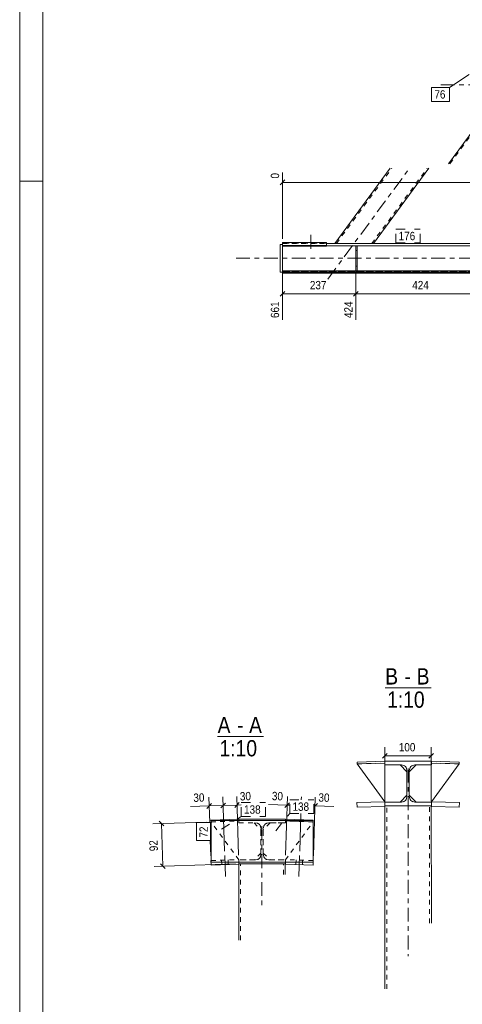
# Model space of a CAD drawing. Header units: millimetres. Extents: x 0 to 914, y 0 to 610.
# Tile 2 of 12: x 0 to 95, y 120 to 332. Entities that reach past the tile are written whole.
import ezdxf

# ---------------------------------------------------------------- set-up
doc = ezdxf.new("R2010")
doc.units = ezdxf.units.MM
for name, pattern in [('XKITLINE00', [0]), ('XKITLINE01', [4, 1, -1, 1, -1]), ('XKITLINE02', [4, 2, -2]), ('XKITLINE03', [6, 3, -1, 1, -1])]:
    doc.linetypes.add(name, pattern=pattern)
for name, color, linetype, lineweight in [('Arkusz rysunku', 3, 'Continuous', 0), ('Element', 2, 'Continuous', 0), ('Inny typ obiektu', 7, 'Continuous', 0), ('Wymiar', 4, 'Continuous', 0), ('Znak elementu', 2, 'Continuous', 0), ('Śruba', 3, 'Continuous', 0)]:
    doc.layers.add(name, color=color, linetype=linetype, lineweight=lineweight)
doc.styles.add('ARIAL', font='ARIAL.TTF')

msp = doc.modelspace()

# ---------------------------------------------------------------- linework, layer by layer
at = {"layer": 'Arkusz rysunku', "linetype": 'XKITLINE00', "lineweight": 0}
for p, q in [((0, 610), (0, 0)), ((5, 605), (5, 5)), ((5, 297), (0, 297))]:
    msp.add_line(p, q, dxfattribs=at)
at = {"layer": 'Element', "linetype": 'XKITLINE03', "lineweight": 0}
for p, q in [((90.62, 317.78), (820.1, 317.78)), ((66.29, 275.88), (83.9, 299.78)), ((46.56, 280.4), (864.16, 280.4)), ((83.59, 170.5), (83.6, 130.08)), ((83.61, 167.25), (83.61, 167.25)), ((52.15, 158.03), (52.15, 140.57)), ((52.18, 154.78), (52.18, 154.78))]:
    msp.add_line(p, q, dxfattribs=at)
at = {"layer": 'Element', "linetype": 'XKITLINE00', "lineweight": 0}
for p, q in [((92.27, 300.78), (102.34, 314.44)), ((67.84, 283.6), (79.76, 299.78)), ((76.12, 283.6), (88.04, 299.78)), ((56.03, 277.4), (56.03, 283.4)), ((56.03, 283.4), (56.56, 283.4)), ((66.03, 283.81), (56.56, 283.81)), ((56.56, 283.14), (56.56, 283.81)), ((56.56, 283.14), (66.03, 283.14)), ((56.56, 277.53), (56.56, 283.14)), ((56.56, 283.02), (66.03, 283.02)), ((66.03, 283.02), (66.03, 283.81)), ((66.03, 283.6), (68.39, 283.6)), ((455.23, 283.06), (66.03, 283.06)), ((68.39, 283.6), (75.56, 283.6)), ((72.37, 283.06), (72.63, 283.06)), ((72.37, 277.59), (72.37, 283.06)), ((72.63, 277.59), (72.63, 283.06)), ((455.23, 283.6), (75.56, 283.6)), ((56.56, 277.4), (56.03, 277.4)), ((56.56, 277.73), (72.37, 277.73)), ((854.16, 277.59), (56.56, 277.59)), ((56.56, 277.59), (56.56, 277.2)), ((56.56, 277.32), (854.16, 277.32)), ((854.16, 277.2), (56.56, 277.2)), ((56.56, 277.2), (854.16, 277.2)), ((72.37, 277.59), (72.63, 277.59)), ((148.21, 277.73), (72.63, 277.73)), ((72.6, 171.87), (78.6, 172.05)), ((72.6, 171.87), (78.6, 172.05)), ((72.62, 171.47), (72.6, 171.87)), ((72.62, 171.47), (72.6, 171.87)), ((78.6, 172.05), (78.61, 171.65)), ((78.6, 172.05), (78.61, 171.65)), ((78.61, 171.25), (78.61, 172.05)), ((78.61, 172.05), (88.61, 172.05)), ((78.61, 171.25), (78.61, 172.05)), ((78.61, 172.05), (88.61, 172.05)), ((88.61, 172.05), (88.61, 171.25)), ((88.61, 172.05), (88.61, 171.25)), ((88.61, 171.65), (88.63, 172.05)), ((88.61, 171.65), (88.63, 172.05)), ((88.63, 172.05), (94.62, 171.87)), ((88.63, 172.05), (94.62, 171.87)), ((94.62, 171.87), (94.61, 171.47)), ((94.62, 171.87), (94.61, 171.47)), ((78.61, 171.65), (72.62, 171.47)), ((78.61, 171.65), (72.62, 171.47)), ((78.56, 163.32), (72.62, 171.47)), ((78.61, 171.25), (82.16, 171.25)), ((78.61, 171.25), (82.16, 171.25)), ((81.86, 171.25), (83.36, 169.75)), ((82.16, 171.25), (82.62, 171.16)), ((82.16, 171.25), (82.62, 171.16)), ((83.27, 170.51), (83.36, 170.05)), ((83.27, 170.51), (83.36, 170.05)), ((83.36, 164.45), (83.36, 170.05)), ((83.36, 164.45), (83.36, 170.05)), ((85.36, 171.25), (83.86, 169.75)), ((83.86, 170.05), (83.96, 170.51)), ((83.86, 170.05), (83.96, 170.51)), ((83.86, 164.45), (83.86, 170.05)), ((83.86, 164.45), (83.86, 170.05)), ((84.61, 171.16), (85.06, 171.25)), ((84.61, 171.16), (85.06, 171.25)), ((88.61, 171.25), (85.06, 171.25)), ((88.61, 171.25), (85.06, 171.25)), ((94.61, 171.47), (88.61, 171.65)), ((94.61, 171.47), (88.61, 171.65)), ((88.66, 163.32), (94.61, 171.47)), ((83.36, 164.75), (81.86, 163.25)), ((82.62, 163.35), (82.16, 163.25)), ((82.62, 163.35), (82.16, 163.25)), ((83.36, 164.45), (83.27, 163.99)), ((83.36, 164.45), (83.27, 163.99)), ((83.86, 164.75), (85.36, 163.25)), ((83.96, 163.99), (83.86, 164.45)), ((83.96, 163.99), (83.86, 164.45)), ((85.06, 163.25), (84.61, 163.35)), ((85.06, 163.25), (84.61, 163.35)), ((72.59, 163.13), (78.59, 163.32)), ((72.59, 163.13), (78.59, 163.32)), ((72.62, 162.13), (72.59, 163.13)), ((72.59, 163.13), (72.62, 162.13)), ((78.62, 162.32), (72.62, 162.13)), ((72.62, 162.13), (78.62, 162.32)), ((78.59, 163.32), (78.62, 162.32)), ((78.62, 162.32), (78.59, 163.32)), ((78.61, 163.25), (78.59, 163.29)), ((78.59, 162.32), (78.6, 123.01)), ((78.61, 162.45), (78.61, 163.25)), ((78.61, 163.25), (82.16, 163.25)), ((78.61, 162.45), (78.61, 163.25)), ((78.61, 163.25), (82.16, 163.25)), ((78.61, 162.45), (78.61, 162.45)), ((88.61, 162.45), (78.61, 162.45)), ((88.61, 162.45), (78.61, 162.45)), ((85.06, 163.25), (88.61, 163.25)), ((85.06, 163.25), (88.61, 163.25)), ((88.6, 137.16), (88.59, 162.45)), ((88.61, 162.32), (88.64, 163.32)), ((88.61, 162.32), (88.64, 163.32)), ((88.61, 163.25), (88.64, 163.29)), ((88.61, 163.25), (88.61, 162.45)), ((88.61, 163.25), (88.61, 162.45)), ((94.61, 162.13), (88.61, 162.32)), ((88.61, 162.32), (94.61, 162.13)), ((88.64, 163.32), (94.64, 163.13)), ((88.64, 163.32), (94.64, 163.13)), ((94.64, 163.13), (94.61, 162.13)), ((94.61, 162.13), (94.64, 163.13)), ((47.16, 159.58), (41.17, 159.39)), ((41.18, 159.07), (41.17, 159.39)), ((63.18, 159.28), (41.18, 159.28)), ((41.18, 159.28), (41.18, 150.28)), ((47.17, 159.28), (47.16, 159.58)), ((57.18, 159.58), (47.18, 159.58)), ((47.18, 159.58), (47.18, 159.28)), ((57.18, 159.58), (57.18, 159.28)), ((57.18, 159.28), (57.19, 159.58)), ((63.19, 159.39), (57.19, 159.58)), ((63.18, 159.07), (63.19, 159.39)), ((63.18, 159.28), (63.18, 150.28)), ((41.15, 150.66), (41.18, 150.66)), ((41.18, 149.66), (41.15, 150.66)), ((63.2, 150.66), (63.17, 149.66)), ((63.2, 150.66), (63.18, 150.66)), ((41.18, 150.28), (63.18, 150.28)), ((41.18, 149.66), (47.18, 149.85)), ((47.15, 149.85), (47.15, 133.49)), ((47.17, 150.28), (47.18, 149.85)), ((47.18, 150.28), (47.18, 149.98)), ((47.18, 149.98), (47.18, 149.98)), ((47.18, 149.98), (57.18, 149.98)), ((57.15, 147.64), (57.15, 149.98)), ((57.19, 150.28), (57.17, 149.85)), ((63.17, 149.66), (57.17, 149.85)), ((57.18, 150.28), (57.18, 149.98))]:
    msp.add_line(p, q, dxfattribs=at)
at = {"layer": 'Element', "linetype": 'XKITLINE01', "lineweight": 0}
for p, q in [((92.61, 300.78), (102.68, 314.44)), ((68.17, 283.6), (80.09, 299.78)), ((75.79, 283.6), (87.71, 299.78)), ((56.56, 283.81), (56.56, 283.02)), ((66.03, 283.81), (56.56, 283.81)), ((56.56, 283.81), (56.56, 283.02)), ((66.03, 283.68), (56.56, 283.68)), ((56.56, 283.68), (66.03, 283.68)), ((56.56, 277.2), (56.56, 283.6)), ((56.56, 283.6), (66.03, 283.6)), ((56.56, 283.14), (56.56, 283.4)), ((56.56, 283.14), (66.03, 283.14)), ((854.16, 283.06), (56.56, 283.06)), ((66.03, 283.06), (56.56, 283.06)), ((66.03, 283.02), (56.56, 283.02)), ((66.03, 283.02), (66.03, 283.81)), ((67.84, 283.6), (67.84, 283.6)), ((67.84, 283.6), (68.39, 283.6)), ((68.17, 283.6), (68.17, 283.6)), ((75.56, 283.6), (68.39, 283.6)), ((68.5, 283.6), (68.5, 283.6)), ((68.5, 283.6), (68.5, 283.6)), ((72.37, 277.46), (72.37, 283.06)), ((72.37, 283.06), (72.63, 283.06)), ((72.63, 283.06), (72.63, 277.46)), ((75.56, 283.6), (76.12, 283.6)), ((75.76, 283.6), (75.79, 283.6)), ((75.79, 283.6), (75.79, 283.6)), ((76.12, 283.6), (76.12, 283.6)), ((72.37, 282.06), (72.63, 282.06)), ((72.37, 277.46), (72.37, 282.06)), ((72.37, 282.06), (72.63, 282.06)), ((72.63, 277.46), (72.63, 282.06)), ((72.63, 278.73), (72.37, 278.73)), ((72.63, 278.73), (72.37, 278.73)), ((854.16, 277.59), (56.56, 277.59)), ((56.56, 277.59), (56.56, 277.2)), ((56.56, 277.4), (56.56, 277.53)), ((854.16, 277.46), (56.56, 277.46)), ((56.56, 277.46), (854.16, 277.46)), ((56.56, 277.32), (854.16, 277.32)), ((854.16, 277.2), (56.56, 277.2)), ((72.37, 277.73), (72.63, 277.73)), ((72.37, 277.73), (72.63, 277.73)), ((72.37, 277.73), (72.63, 277.73)), ((72.37, 277.59), (72.63, 277.59)), ((72.37, 277.46), (72.63, 277.46)), ((72.37, 277.46), (72.63, 277.46)), ((72.62, 171.47), (78.61, 171.65)), ((78.61, 171.65), (78.61, 171.25)), ((78.61, 171.25), (81.86, 171.25)), ((83.36, 169.75), (83.36, 164.75)), ((83.86, 169.75), (83.86, 164.75)), ((88.61, 171.25), (85.36, 171.25)), ((94.61, 171.47), (88.61, 171.65)), ((88.61, 171.65), (88.61, 171.25)), ((78.61, 163.25), (78.56, 163.32)), ((78.59, 163.29), (78.56, 163.32)), ((78.59, 162.45), (78.59, 162.45)), ((78.59, 162.45), (78.59, 162.32)), ((78.59, 162.45), (78.65, 162.45)), ((78.59, 162.45), (78.61, 162.45)), ((81.86, 163.25), (78.61, 163.25)), ((78.61, 162.45), (88.59, 162.45)), ((79, 123.01), (78.99, 162.45)), ((78.99, 162.45), (78.99, 162.45)), ((85.36, 163.25), (88.61, 163.25)), ((88.2, 137.16), (88.19, 162.45)), ((88.19, 162.45), (88.19, 162.45)), ((88.53, 162.45), (88.36, 162.45)), ((88.59, 162.45), (88.53, 162.45)), ((88.59, 162.45), (88.59, 162.45)), ((88.61, 163.25), (88.66, 163.32)), ((88.64, 163.29), (88.66, 163.32)), ((41.18, 158.99), (47.18, 159.18)), ((41.18, 158.99), (47.18, 159.18)), ((47.18, 159.18), (47.17, 159.28)), ((47.18, 159.28), (47.18, 158.78)), ((47.18, 159.18), (47.18, 158.78)), ((57.18, 159.28), (57.18, 158.78)), ((57.18, 159.18), (57.18, 159.28)), ((63.17, 158.99), (57.18, 159.18)), ((57.18, 159.18), (57.18, 158.78)), ((57.18, 159.18), (63.17, 158.99)), ((41.18, 158.99), (41.18, 159.07)), ((47.18, 150.78), (41.18, 158.99)), ((47.18, 158.78), (50.43, 158.78)), ((47.18, 158.78), (50.73, 158.78)), ((50.43, 158.78), (51.93, 157.28)), ((50.73, 158.78), (51.19, 158.69)), ((51.83, 158.04), (51.93, 157.58)), ((51.93, 151.98), (51.93, 157.58)), ((51.93, 157.28), (51.93, 152.28)), ((53.93, 158.78), (52.43, 157.28)), ((52.43, 157.58), (52.52, 158.04)), ((52.43, 151.98), (52.43, 157.58)), ((52.43, 157.28), (52.43, 152.28)), ((53.17, 158.69), (53.63, 158.78)), ((53.63, 158.78), (57.18, 158.78)), ((57.18, 158.78), (53.93, 158.78)), ((57.18, 150.78), (63.17, 158.99)), ((63.17, 158.99), (63.18, 159.07)), ((41.18, 150.66), (47.15, 150.85)), ((47.15, 150.85), (47.17, 150.28)), ((50.43, 150.78), (47.18, 150.78)), ((50.73, 150.78), (47.18, 150.78)), ((47.18, 150.78), (47.18, 150.28)), ((51.93, 152.28), (50.43, 150.78)), ((51.19, 150.87), (50.73, 150.78)), ((51.93, 151.98), (51.83, 151.52)), ((52.43, 152.28), (53.93, 150.78)), ((52.52, 151.52), (52.43, 151.98)), ((53.63, 150.78), (53.17, 150.87)), ((53.63, 150.78), (57.18, 150.78)), ((53.93, 150.78), (57.18, 150.78)), ((57.18, 150.78), (57.23, 150.85)), ((57.18, 150.78), (57.18, 150.28)), ((57.2, 150.85), (57.19, 150.28)), ((63.18, 150.66), (57.2, 150.85)), ((47.15, 149.98), (47.15, 149.98)), ((47.15, 149.98), (47.15, 149.85)), ((47.15, 149.98), (47.21, 149.98)), ((47.15, 149.98), (47.18, 149.98)), ((47.18, 149.98), (57.15, 149.98)), ((47.55, 133.49), (47.55, 149.98)), ((47.55, 149.98), (47.55, 149.98)), ((56.75, 147.64), (56.75, 149.98)), ((56.75, 149.98), (56.75, 149.98)), ((57.09, 149.98), (56.92, 149.98)), ((57.15, 149.98), (57.09, 149.98)), ((57.15, 149.98), (57.15, 149.98))]:
    msp.add_line(p, q, dxfattribs=at)
at = {"layer": 'Element', "linetype": 'XKITLINE00', "lineweight": 0}
for centre, start, end in [((82.16, 170.05), 22.5, 67.5), ((82.16, 170.05), 22.5, 67.5), ((85.06, 170.05), 112.5, 157.5), ((85.06, 170.05), 112.5, 157.5), ((82.16, 164.45), 292.5, 337.5), ((82.16, 164.45), 292.5, 337.5), ((85.06, 164.45), 202.5, 247.5), ((85.06, 164.45), 202.5, 247.5)]:
    msp.add_arc(centre, 1.2, start, end, dxfattribs=at)
at = {"layer": 'Element', "linetype": 'XKITLINE01', "lineweight": 0}
for centre, start, end in [((50.73, 157.58), 22.5, 67.5), ((53.63, 157.58), 112.5, 157.5), ((50.73, 151.98), 292.5, 337.5), ((53.63, 151.98), 202.5, 247.5)]:
    msp.add_arc(centre, 1.2, start, end, dxfattribs=at)
at = {"layer": 'Inny typ obiektu', "linetype": 'XKITLINE00', "lineweight": 0}
for p, q in [((78.67, 187.83), (88.55, 187.83)), ((42.6, 177.35), (52.49, 177.35))]:
    msp.add_line(p, q, dxfattribs=at)
at = {"layer": 'Wymiar', "linetype": 'XKITLINE00', "lineweight": 0}
for p, q in [((57.07, 297.27), (56.05, 296.25)), ((56.56, 284.6), (56.56, 298.91)), ((56.56, 296.76), (145.52, 296.76)), ((56.56, 282.02), (56.56, 267.13)), ((72.37, 282.06), (72.37, 267.13)), ((72.37, 282.06), (72.37, 267.13)), ((57.07, 273.27), (56.05, 272.25)), ((56.56, 272.76), (72.37, 272.76)), ((72.87, 273.27), (71.86, 272.25)), ((72.87, 273.27), (71.91, 272.3)), ((72.37, 272.76), (100.62, 272.76)), ((78.61, 163.45), (78.61, 175.07)), ((88.59, 163.45), (88.59, 175.07)), ((79.12, 173.72), (78.1, 172.7)), ((78.61, 173.21), (88.59, 173.21)), ((89.1, 173.72), (88.08, 172.7)), ((40.89, 158.88), (40.72, 164.28)), ((44.09, 152.71), (43.72, 164.38)), ((44.09, 152.71), (43.72, 164.38)), ((47.12, 151.85), (46.72, 164.47)), ((57.24, 151.85), (57.63, 164.47)), ((60.61, 163.77), (60.63, 164.38)), ((60.61, 163.77), (60.63, 164.38)), ((63.23, 151.66), (63.63, 164.28)), ((40.78, 162.43), (36.76, 162.3)), ((40.78, 162.43), (36.76, 162.3)), ((41.27, 162.95), (40.29, 161.9)), ((40.78, 162.43), (43.78, 162.52)), ((44.27, 163.04), (43.29, 161.99)), ((44.27, 163.04), (43.29, 161.99)), ((43.78, 162.52), (46.78, 162.61)), ((47.27, 163.14), (46.29, 162.09)), ((46.78, 162.61), (47.69, 162.64)), ((46.78, 162.61), (47.69, 162.64)), ((57.57, 162.61), (53.56, 162.74)), ((57.57, 162.61), (53.56, 162.74)), ((58.1, 163.11), (57.05, 162.12)), ((57.57, 162.61), (58.11, 162.6)), ((64.1, 162.92), (63.32, 162.19)), ((63.32, 162.43), (63.57, 162.43)), ((63.57, 162.43), (67.59, 162.3)), ((63.57, 162.43), (67.59, 162.3)), ((30, 159.15), (31.05, 158.17)), ((60.26, 152.71), (60.52, 160.77)), ((60.26, 152.71), (60.52, 160.77)), ((40.18, 158.96), (28.67, 158.6)), ((30.82, 149.46), (30.53, 158.66)), ((41.12, 151.66), (41.01, 155.01)), ((46.47, 149.95), (28.96, 149.4)), ((30.29, 149.95), (31.34, 148.97))]:
    msp.add_line(p, q, dxfattribs=at)
at = {"layer": 'Znak elementu', "linetype": 'XKITLINE00', "lineweight": 0}
for p, q in [((96.77, 319.96), (92.53, 317.21)), ((88.66, 317.21), (92.53, 317.21)), ((88.66, 314.21), (88.66, 317.21)), ((92.53, 314.21), (92.53, 317.21)), ((88.66, 314.21), (92.53, 314.21)), ((38.08, 155.01), (38.08, 158.88)), ((41.08, 158.88), (38.08, 158.88)), ((41.08, 155.01), (41.08, 158.88)), ((41.08, 155.01), (38.08, 155.01))]:
    msp.add_line(p, q, dxfattribs=at)
at = {"layer": 'Znak elementu', "linetype": 'XKITLINE02', "lineweight": 0}
for p, q in [((80.96, 286.7), (86.17, 286.7)), ((80.96, 283.7), (80.96, 286.7)), ((86.17, 283.7), (86.17, 286.7)), ((80.96, 283.7), (86.17, 283.7)), ((58.11, 163.77), (63.32, 163.77)), ((58.11, 160.77), (58.11, 163.77)), ((63.32, 160.77), (63.32, 163.77)), ((47.69, 163.15), (52.89, 163.15)), ((47.69, 160.15), (47.69, 163.15)), ((52.89, 160.15), (52.89, 163.15)), ((43.44, 157.41), (47.69, 160.15)), ((47.69, 160.15), (52.89, 160.15)), ((55.11, 157.08), (58.11, 160.77)), ((58.11, 160.77), (63.32, 160.77))]:
    msp.add_line(p, q, dxfattribs=at)
at = {"layer": 'Śruba', "linetype": 'XKITLINE00', "lineweight": 0}
for p, q in [((62.69, 285.44), (62.69, 282.45)), ((62.69, 285.44), (62.69, 282.45)), ((43.48, 149.74), (43.45, 150.74)), ((44.26, 147.21), (44.12, 151.71)), ((44.88, 149.78), (44.85, 150.78)), ((59.47, 149.78), (59.5, 150.78)), ((60.09, 147.21), (60.23, 151.71)), ((60.87, 149.74), (60.9, 150.74))]:
    msp.add_line(p, q, dxfattribs=at)

# ---------------------------------------------------------------- texts
at = {"layer": 'Inny typ obiektu', "style": 'ARIAL', "width": 0.85}
for s, p in [('B', (78.67, 188.58)), ('B', (85.44, 188.58)), ('-', (82.84, 188.58)), ('1:10', (79.07, 183.58)), ('A', (42.6, 178.1)), ('A', (49.37, 178.1)), ('-', (46.77, 178.1)), ('1:10', (43, 173.1))]:
    msp.add_text(s, height=3.5, dxfattribs=at).set_placement(p)
at = {"layer": 'Wymiar', "style": 'ARIAL', "width": 0.85}
for s, rotation, p in [('0', 90.0002, (55.84, 297.58)), ('661', 90.0002, (55.84, 267.53)), ('424', 90.0002, (71.65, 267.53)), ('30', 1.7991, (47.42, 163.59)), ('30', -1.7991, (54.26, 163.68)), ('30', 1.7991, (37.41, 163.28)), ('30', -1.7991, (64.28, 163.36)), ('92', 91.7993, (29.75, 152.7))]:
    msp.add_text(s, height=1.8, rotation=rotation, dxfattribs=at).set_placement(p)
for s, p in [('237', (62.46, 273.72)), ('424', (84.49, 273.72)), ('100', (81.6, 174.17))]:
    msp.add_text(s, height=1.8, dxfattribs=at).set_placement(p)
at = {"layer": 'Znak elementu', "style": 'ARIAL', "width": 0.85}
for s, p in [('76', (89.26, 314.81)), ('176', (81.56, 284.3)), ('138', (48.29, 160.75)), ('138', (58.71, 161.37))]:
    msp.add_text(s, height=1.8, dxfattribs=at).set_placement(p)
msp.add_text('72', height=1.8, rotation=90.0002, dxfattribs=at).set_placement((40.48, 155.61))

doc.saveas('drawing.dxf')
